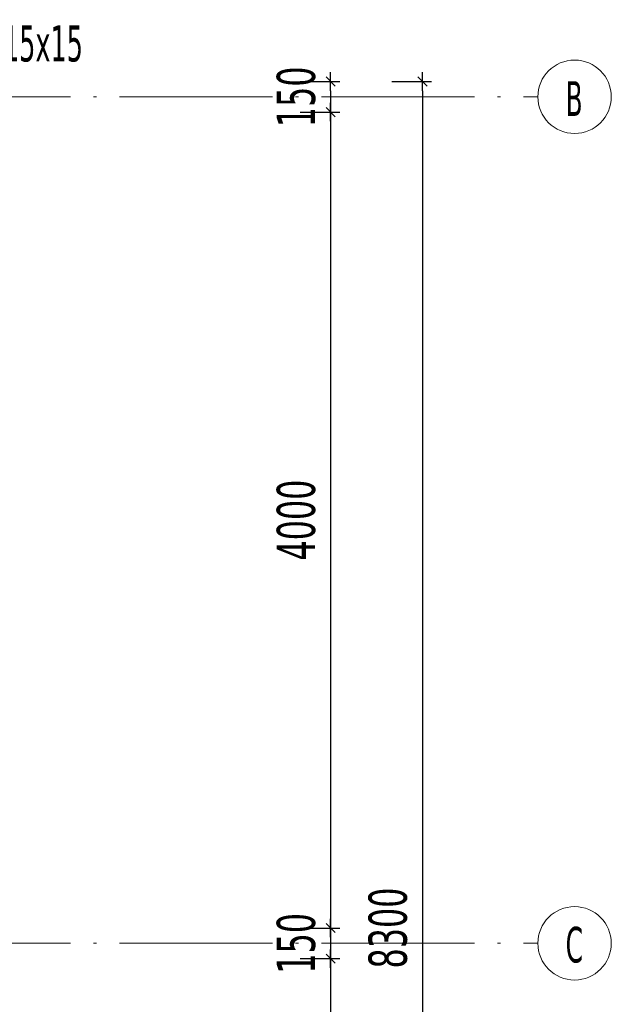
# Model space of a CAD drawing. Header units: millimetres. Extents: x 0 to 1517, y -116 to 725.
# Tile 21 of 256: x 486 to 525, y 90 to 154. Entities that reach past the tile are written whole.
import ezdxf

# ---------------------------------------------------------------- set-up
doc = ezdxf.new("R2010")
doc.units = ezdxf.units.MM
doc.linetypes.add('CADWORK_5', pattern=[13.2, 10, -1.5, 0.2, -1.5])
doc.layers.add('Ech.1_75', color=7, linetype='Continuous')
doc.styles.add('tahoma-', font='txt', dxfattribs={"height": 1})
doc.styles.add('tahoma-z-r', font='txt', dxfattribs={"width": 0.704918})
doc.dimstyles.new('ISO-25', dxfattribs={"dimtxt": 2.5, "dimasz": 2.5, "dimexe": 1.25, "dimexo": 0.625, "dimtad": 1, "dimtxsty": 'Standard', "dimcen": 2.5, "dimadec": 0, "dimazin": 0, "dimtfac": 1, "dimtmove": 0, "dimatfit": 3, "dimfxl": 1, "dimarcsym": 0})

# ---------------------------------------------------------------- blocks, each defined once
blk = doc.blocks.new('cw-dimension-symbol2')
at = {"color": 0, "linetype": 'Continuous', "lineweight": -2}
for p, q in [((-1, 0), (1, 0)), ((-0.5, -0.5), (0.5, 0.5))]:
    blk.add_line(p, q, dxfattribs=at)
blk = doc.blocks.new('*D166')
at = {"layer": 'Defpoints', "color": 0}
for p in [(504.372, 149.988), (504.372, 147.988), (506.372, 147.988)]:
    blk.add_point(p, dxfattribs=at)
at = {"layer": 'Ech.1_75', "color": 0, "linetype": 'Continuous', "lineweight": -2}
for p, q in [((504.372, 149.988), (506.972, 149.988)), ((506.372, 149.388), (506.372, 148.588)), ((504.372, 147.988), (506.972, 147.988))]:
    blk.add_line(p, q, dxfattribs=at)
at = {"layer": 'Ech.1_75', "color": 0, "lineweight": -2, "xscale": 0.6000000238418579, "yscale": 0.6000000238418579, "zscale": 0.6000000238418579}
for p, rotation in [((506.372, 149.988), 90), ((506.372, 147.988), 270)]:
    blk.add_blockref('cw-dimension-symbol2', p, dxfattribs=dict(at, rotation=rotation))
at = {"layer": 'Ech.1_75', "color": 7, "linetype": 'Continuous', "lineweight": 5, "insert": (504.122, 148.988), "char_height": 2.5, "attachment_point": 5, "rotation": 90, "style": 'tahoma-z-r'}
blk.add_mtext('150', dxfattribs=at)
blk = doc.blocks.new('*D167')
at = {"layer": 'Defpoints', "color": 0}
for p in [(504.372, 147.988), (504.372, 94.655), (506.372, 94.655)]:
    blk.add_point(p, dxfattribs=at)
at = {"layer": 'Ech.1_75', "color": 0, "linetype": 'Continuous', "lineweight": -2}
for p, q in [((504.372, 147.988), (506.972, 147.988)), ((506.372, 147.388), (506.372, 95.255)), ((504.372, 94.655), (506.972, 94.655))]:
    blk.add_line(p, q, dxfattribs=at)
at = {"layer": 'Ech.1_75', "color": 0, "lineweight": -2, "xscale": 0.6000000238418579, "yscale": 0.6000000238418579, "zscale": 0.6000000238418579}
for p, rotation in [((506.372, 147.988), 90), ((506.372, 94.655), 270)]:
    blk.add_blockref('cw-dimension-symbol2', p, dxfattribs=dict(at, rotation=rotation))
at = {"layer": 'Ech.1_75', "color": 5, "linetype": 'Continuous', "lineweight": 5, "insert": (504.122, 121.322), "char_height": 2.5, "attachment_point": 5, "rotation": 90, "style": 'tahoma-z-r'}
blk.add_mtext('4000', dxfattribs=at)
blk = doc.blocks.new('*D168')
at = {"layer": 'Defpoints', "color": 0}
for p in [(504.372, 94.655), (504.372, 92.655), (506.372, 92.655)]:
    blk.add_point(p, dxfattribs=at)
at = {"layer": 'Ech.1_75', "color": 0, "linetype": 'Continuous', "lineweight": -2}
for p, q in [((504.372, 94.655), (506.972, 94.655)), ((506.372, 94.055), (506.372, 93.255)), ((504.372, 92.655), (506.972, 92.655))]:
    blk.add_line(p, q, dxfattribs=at)
at = {"layer": 'Ech.1_75', "color": 0, "lineweight": -2, "xscale": 0.6000000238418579, "yscale": 0.6000000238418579, "zscale": 0.6000000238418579}
for p, rotation in [((506.372, 94.655), 90), ((506.372, 92.655), 270)]:
    blk.add_blockref('cw-dimension-symbol2', p, dxfattribs=dict(at, rotation=rotation))
at = {"layer": 'Ech.1_75', "color": 7, "linetype": 'Continuous', "lineweight": 5, "insert": (504.122, 93.655), "char_height": 2.5, "attachment_point": 5, "rotation": 90, "style": 'tahoma-z-r'}
blk.add_mtext('150', dxfattribs=at)
blk = doc.blocks.new('*D169')
at = {"layer": 'Defpoints', "color": 0}
for p in [(504.372, 92.655), (504.372, 79.322), (506.372, 79.322)]:
    blk.add_point(p, dxfattribs=at)
at = {"layer": 'Ech.1_75', "color": 0, "linetype": 'Continuous', "lineweight": -2}
for p, q in [((504.372, 92.655), (506.972, 92.655)), ((506.372, 92.055), (506.372, 79.922)), ((504.372, 79.322), (506.972, 79.322))]:
    blk.add_line(p, q, dxfattribs=at)
at = {"layer": 'Ech.1_75', "color": 0, "lineweight": -2, "xscale": 0.6000000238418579, "yscale": 0.6000000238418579, "zscale": 0.6000000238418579}
for p, rotation in [((506.372, 92.655), 90), ((506.372, 79.322), 270)]:
    blk.add_blockref('cw-dimension-symbol2', p, dxfattribs=dict(at, rotation=rotation))
at = {"layer": 'Ech.1_75', "color": 7, "linetype": 'Continuous', "lineweight": 5, "insert": (504.122, 85.988), "char_height": 2.5, "attachment_point": 5, "rotation": 90, "style": 'tahoma-z-r'}
blk.add_mtext('1000', dxfattribs=at)
blk = doc.blocks.new('*D173')
at = {"layer": 'Defpoints', "color": 0}
for p in [(510.372, 149.988), (510.372, 39.322), (512.372, 39.322)]:
    blk.add_point(p, dxfattribs=at)
at = {"layer": 'Ech.1_75', "color": 0, "linetype": 'Continuous', "lineweight": -2}
for p, q in [((510.372, 149.988), (512.972, 149.988)), ((512.372, 149.388), (512.372, 39.922)), ((510.372, 39.322), (512.972, 39.322))]:
    blk.add_line(p, q, dxfattribs=at)
at = {"layer": 'Ech.1_75', "color": 0, "lineweight": -2, "xscale": 0.6000000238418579, "yscale": 0.6000000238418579, "zscale": 0.6000000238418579}
for p, rotation in [((512.372, 149.988), 90), ((512.372, 39.322), 270)]:
    blk.add_blockref('cw-dimension-symbol2', p, dxfattribs=dict(at, rotation=rotation))
at = {"layer": 'Ech.1_75', "color": 7, "linetype": 'Continuous', "lineweight": 5, "insert": (510.122, 94.655), "char_height": 2.5, "attachment_point": 5, "rotation": 90, "style": 'tahoma-z-r'}
blk.add_mtext('8300', dxfattribs=at)

msp = doc.modelspace()

# ---------------------------------------------------------------- texts
at = {"layer": 'Ech.1_75', "color": 7, "linetype": 'Continuous', "insert": (482.242, 153.653), "char_height": 2.5, "attachment_point": 1, "style": 'tahoma-', "bg_fill": 3, "box_fill_scale": 1.15, "bg_fill_color": 256, "bg_fill_true_color": 13158600, "bg_fill_transparency": 33554687}
msp.add_mtext('\\A1;\\fTahoma|b0|i0;\\W0.600000;\\H2.354800;Ra 15x15', dxfattribs=at)

# ---------------------------------------------------------------- dimensions: what is measured, and where the dimension line sits
at = {"layer": 'Ech.1_75', "color": 7, "linetype": 'Continuous', "lineweight": 5}
for base, p1, p2, text, override, picture, middle in [((506.372, 147.988), (504.372, 149.988), (504.372, 147.988), '150', {"dimtxt": 2.5, "dimasz": 0.6, "dimexe": 0.6, "dimexo": 0, "dimgap": 0, "dimdec": 2, "dimlfac": 1, "dimtxsty": 'tahoma-z-r', "dimblk": 'cw-dimension-symbol2', "dimclrt": 7, "dimtmove": 2}, '*D166', (504.122, 148.988)), ((512.372, 39.322), (510.372, 149.988), (510.372, 39.322), '8300', {"dimtxt": 2.5, "dimasz": 0.6, "dimexe": 0.6, "dimexo": 0, "dimgap": 0, "dimdec": 2, "dimlfac": 1, "dimtxsty": 'tahoma-z-r', "dimblk": 'cw-dimension-symbol2', "dimclrt": 7, "dimtmove": 2}, '*D173', (510.122, 94.655)), ((506.372, 94.655), (504.372, 147.988), (504.372, 94.655), '4000', {"dimtxt": 2.5, "dimasz": 0.6, "dimexe": 0.6, "dimexo": 0, "dimgap": 0, "dimdec": 2, "dimlfac": 1, "dimtxsty": 'tahoma-z-r', "dimblk": 'cw-dimension-symbol2', "dimclrt": 5, "dimtmove": 2}, '*D167', (504.122, 121.322)), ((506.372, 92.655), (504.372, 94.655), (504.372, 92.655), '150', {"dimtxt": 2.5, "dimasz": 0.6, "dimexe": 0.6, "dimexo": 0, "dimgap": 0, "dimdec": 0, "dimlfac": 1, "dimtxsty": 'tahoma-z-r', "dimblk": 'cw-dimension-symbol2', "dimclrt": 7, "dimtmove": 2}, '*D168', (504.122, 93.655)), ((506.372, 79.322), (504.372, 92.655), (504.372, 79.322), '1000', {"dimtxt": 2.5, "dimasz": 0.6, "dimexe": 0.6, "dimexo": 0, "dimgap": 0, "dimdec": 2, "dimlfac": 1, "dimtxsty": 'tahoma-z-r', "dimblk": 'cw-dimension-symbol2', "dimclrt": 7, "dimtmove": 2}, '*D169', (504.122, 85.988))]:
    dim = msp.add_linear_dim(base=base, p1=p1, p2=p2, angle=270, text=text, dimstyle='ISO-25', override=override, dxfattribs=at)
    dim.commit()
    dim.dimension.update_dxf_attribs({"geometry": picture, "text_midpoint": middle, "dimtype": 161, "text_rotation": 90})

# ---------------------------------------------------------------- wipeouts: each hides what was drawn before it
at = {"linetype": 'Continuous'}
for points in [[(522.317, 146.588), (522.332, 146.588), (522.347, 146.589), (522.362, 146.589), (522.377, 146.589), (522.392, 146.59), (522.408, 146.59), (522.423, 146.591), (522.438, 146.591), (522.453, 146.592), (522.468, 146.593), (522.483, 146.594), (522.498, 146.595), (522.513, 146.596), (522.528, 146.598), (522.543, 146.599), (522.558, 146.601), (522.573, 146.602), (522.588, 146.604), (522.603, 146.606), (522.618, 146.607), (522.633, 146.609), (522.648, 146.611), (522.663, 146.613), (522.678, 146.616), (522.693, 146.618), (522.707, 146.62), (522.722, 146.623), (522.737, 146.625), (522.752, 146.628), (522.767, 146.631), (522.782, 146.634), (522.796, 146.637), (522.811, 146.64), (522.826, 146.643), (522.841, 146.646), (522.855, 146.65), (522.87, 146.653), (522.885, 146.657), (522.899, 146.66), (522.914, 146.664), (522.929, 146.668), (522.943, 146.672), (522.958, 146.676), (522.972, 146.68), (522.987, 146.684), (523.001, 146.688), (523.016, 146.692), (523.03, 146.697), (523.044, 146.701), (523.059, 146.706), (523.073, 146.711), (523.087, 146.715), (523.102, 146.72), (523.116, 146.725), (523.13, 146.73), (523.144, 146.735), (523.158, 146.741), (523.173, 146.746), (523.187, 146.751), (523.201, 146.757), (523.215, 146.763), (523.229, 146.768), (523.243, 146.774), (523.256, 146.78), (523.27, 146.786), (523.284, 146.792), (523.298, 146.798), (523.312, 146.804), (523.325, 146.81), (523.339, 146.817), (523.353, 146.823), (523.366, 146.83), (523.38, 146.837), (523.393, 146.843), (523.407, 146.85), (523.42, 146.857), (523.433, 146.864), (523.447, 146.871), (523.46, 146.878), (523.473, 146.885), (523.487, 146.893), (523.5, 146.9), (523.513, 146.907), (523.526, 146.915), (523.539, 146.923), (523.552, 146.93), (523.565, 146.938), (523.578, 146.946), (523.59, 146.954), (523.603, 146.962), (523.616, 146.97), (523.628, 146.978), (523.641, 146.987), (523.654, 146.995), (523.666, 147.003), (523.679, 147.012), (523.691, 147.021), (523.703, 147.029), (523.716, 147.038), (523.728, 147.047), (523.74, 147.056), (523.752, 147.065), (523.764, 147.074), (523.776, 147.083), (523.788, 147.092), (523.8, 147.101), (523.812, 147.111), (523.824, 147.12), (523.835, 147.13), (523.847, 147.139), (523.859, 147.149), (523.87, 147.159), (523.882, 147.168), (523.893, 147.178), (523.904, 147.188), (523.916, 147.198), (523.927, 147.208), (523.938, 147.218), (523.949, 147.229), (523.96, 147.239), (523.971, 147.249), (523.982, 147.26), (523.993, 147.27), (524.003, 147.281), (524.014, 147.291), (524.025, 147.302), (524.035, 147.313), (524.046, 147.324), (524.056, 147.335), (524.067, 147.346), (524.077, 147.357), (524.087, 147.368), (524.097, 147.379), (524.107, 147.39), (524.117, 147.401), (524.127, 147.413), (524.137, 147.424), (524.147, 147.436), (524.157, 147.447), (524.166, 147.459), (524.176, 147.47), (524.185, 147.482), (524.195, 147.494), (524.204, 147.506), (524.213, 147.517), (524.223, 147.529), (524.232, 147.541), (524.241, 147.553), (524.25, 147.566), (524.259, 147.578), (524.268, 147.59), (524.276, 147.602), (524.285, 147.615), (524.294, 147.627), (524.302, 147.639), (524.311, 147.652), (524.319, 147.664), (524.327, 147.677), (524.335, 147.69), (524.344, 147.702), (524.352, 147.715), (524.36, 147.728), (524.367, 147.741), (524.375, 147.754), (524.383, 147.767), (524.391, 147.78), (524.398, 147.793), (524.406, 147.806), (524.413, 147.819), (524.42, 147.832), (524.427, 147.845), (524.435, 147.859), (524.442, 147.872), (524.449, 147.885), (524.456, 147.899), (524.462, 147.912), (524.469, 147.926), (524.476, 147.939), (524.482, 147.953), (524.489, 147.967), (524.495, 147.98), (524.501, 147.994), (524.508, 148.008), (524.514, 148.021), (524.52, 148.035), (524.526, 148.049), (524.532, 148.063), (524.537, 148.077), (524.543, 148.091), (524.549, 148.105), (524.554, 148.119), (524.56, 148.133), (524.565, 148.147), (524.57, 148.161), (524.575, 148.175), (524.58, 148.19), (524.585, 148.204), (524.59, 148.218), (524.595, 148.232), (524.6, 148.247), (524.604, 148.261), (524.609, 148.276), (524.613, 148.29), (524.618, 148.304), (524.622, 148.319), (524.626, 148.333), (524.63, 148.348), (524.634, 148.362), (524.638, 148.377), (524.642, 148.392), (524.645, 148.406), (524.649, 148.421), (524.653, 148.436), (524.656, 148.45), (524.659, 148.465), (524.663, 148.48), (524.666, 148.494), (524.669, 148.509), (524.672, 148.524), (524.675, 148.539), (524.677, 148.554), (524.68, 148.568), (524.683, 148.583), (524.685, 148.598), (524.688, 148.613), (524.69, 148.628), (524.692, 148.643), (524.694, 148.658), (524.696, 148.673), (524.698, 148.688), (524.7, 148.703), (524.702, 148.718), (524.703, 148.733), (524.705, 148.748), (524.706, 148.763), (524.708, 148.778), (524.709, 148.793), (524.71, 148.808), (524.711, 148.823), (524.712, 148.838), (524.713, 148.853), (524.714, 148.868), (524.715, 148.883), (524.715, 148.898), (524.716, 148.913), (524.716, 148.928), (524.717, 148.943), (524.717, 148.958), (524.717, 148.973), (524.717, 148.988), (524.717, 149.004), (524.717, 149.019), (524.717, 149.034), (524.716, 149.049), (524.716, 149.064), (524.715, 149.079), (524.715, 149.094), (524.714, 149.109), (524.713, 149.124), (524.712, 149.139), (524.711, 149.154), (524.71, 149.169), (524.709, 149.184), (524.708, 149.199), (524.706, 149.214), (524.705, 149.229), (524.703, 149.244), (524.702, 149.259), (524.7, 149.274), (524.698, 149.289), (524.696, 149.304), (524.694, 149.319), (524.692, 149.334), (524.69, 149.349), (524.688, 149.364), (524.685, 149.379), (524.683, 149.394), (524.68, 149.408), (524.677, 149.423), (524.675, 149.438), (524.672, 149.453), (524.669, 149.468), (524.666, 149.483), (524.663, 149.497), (524.659, 149.512), (524.656, 149.527), (524.653, 149.541), (524.649, 149.556), (524.645, 149.571), (524.642, 149.585), (524.638, 149.6), (524.634, 149.614), (524.63, 149.629), (524.626, 149.644), (524.622, 149.658), (524.618, 149.672), (524.613, 149.687), (524.609, 149.701), (524.604, 149.716), (524.6, 149.73), (524.595, 149.744), (524.59, 149.759), (524.585, 149.773), (524.58, 149.787), (524.575, 149.801), (524.57, 149.816), (524.565, 149.83), (524.56, 149.844), (524.554, 149.858), (524.549, 149.872), (524.543, 149.886), (524.537, 149.9), (524.532, 149.914), (524.526, 149.928), (524.52, 149.942), (524.514, 149.955), (524.508, 149.969), (524.501, 149.983), (524.495, 149.997), (524.489, 150.01), (524.482, 150.024), (524.476, 150.038), (524.469, 150.051), (524.462, 150.065), (524.456, 150.078), (524.449, 150.091), (524.442, 150.105), (524.435, 150.118), (524.427, 150.131), (524.42, 150.145), (524.413, 150.158), (524.406, 150.171), (524.398, 150.184), (524.391, 150.197), (524.383, 150.21), (524.375, 150.223), (524.367, 150.236), (524.36, 150.249), (524.352, 150.262), (524.344, 150.274), (524.335, 150.287), (524.327, 150.3), (524.319, 150.312), (524.311, 150.325), (524.302, 150.337), (524.294, 150.35), (524.285, 150.362), (524.276, 150.375), (524.268, 150.387), (524.259, 150.399), (524.25, 150.411), (524.241, 150.423), (524.232, 150.435), (524.223, 150.447), (524.213, 150.459), (524.204, 150.471), (524.195, 150.483), (524.185, 150.495), (524.176, 150.507), (524.166, 150.518), (524.157, 150.53), (524.147, 150.541), (524.137, 150.553), (524.127, 150.564), (524.117, 150.576), (524.107, 150.587), (524.097, 150.598), (524.087, 150.609), (524.077, 150.62), (524.067, 150.631), (524.056, 150.642), (524.046, 150.653), (524.035, 150.664), (524.025, 150.675), (524.014, 150.685), (524.003, 150.696), (523.993, 150.707), (523.982, 150.717), (523.971, 150.728), (523.96, 150.738), (523.949, 150.748), (523.938, 150.758), (523.927, 150.769), (523.916, 150.779), (523.904, 150.789), (523.893, 150.799), (523.882, 150.809), (523.87, 150.818), (523.859, 150.828), (523.847, 150.838), (523.835, 150.847), (523.824, 150.857), (523.812, 150.866), (523.8, 150.876), (523.788, 150.885), (523.776, 150.894), (523.764, 150.903), (523.752, 150.912), (523.74, 150.921), (523.728, 150.93), (523.716, 150.939), (523.703, 150.948), (523.691, 150.956), (523.679, 150.965), (523.666, 150.973), (523.654, 150.982), (523.641, 150.99), (523.628, 150.999), (523.616, 151.007), (523.603, 151.015), (523.59, 151.023), (523.578, 151.031), (523.565, 151.039), (523.552, 151.047), (523.539, 151.054), (523.526, 151.062), (523.513, 151.069), (523.5, 151.077), (523.487, 151.084), (523.473, 151.092), (523.46, 151.099), (523.447, 151.106), (523.433, 151.113), (523.42, 151.12), (523.407, 151.127), (523.393, 151.134), (523.38, 151.14), (523.366, 151.147), (523.353, 151.154), (523.339, 151.16), (523.325, 151.166), (523.312, 151.173), (523.298, 151.179), (523.284, 151.185), (523.27, 151.191), (523.256, 151.197), (523.243, 151.203), (523.229, 151.209), (523.215, 151.214), (523.201, 151.22), (523.187, 151.225), (523.173, 151.231), (523.158, 151.236), (523.144, 151.241), (523.13, 151.247), (523.116, 151.252), (523.102, 151.257), (523.087, 151.261), (523.073, 151.266), (523.059, 151.271), (523.044, 151.276), (523.03, 151.28), (523.016, 151.285), (523.001, 151.289), (522.987, 151.293), (522.972, 151.297), (522.958, 151.301), (522.943, 151.305), (522.929, 151.309), (522.914, 151.313), (522.899, 151.317), (522.885, 151.32), (522.87, 151.324), (522.855, 151.327), (522.841, 151.331), (522.826, 151.334), (522.811, 151.337), (522.796, 151.34), (522.782, 151.343), (522.767, 151.346), (522.752, 151.349), (522.737, 151.351), (522.722, 151.354), (522.707, 151.356), (522.693, 151.359), (522.678, 151.361), (522.663, 151.363), (522.648, 151.366), (522.633, 151.368), (522.618, 151.37), (522.603, 151.371), (522.588, 151.373), (522.573, 151.375), (522.558, 151.376), (522.543, 151.378), (522.528, 151.379), (522.513, 151.38), (522.498, 151.382), (522.483, 151.383), (522.468, 151.384), (522.453, 151.385), (522.438, 151.385), (522.423, 151.386), (522.408, 151.387), (522.392, 151.387), (522.377, 151.388), (522.362, 151.388), (522.347, 151.388), (522.332, 151.388), (522.317, 151.388), (522.302, 151.388), (522.287, 151.388), (522.272, 151.388), (522.257, 151.388), (522.242, 151.387), (522.227, 151.387), (522.212, 151.386), (522.197, 151.385), (522.181, 151.385), (522.166, 151.384), (522.151, 151.383), (522.136, 151.382), (522.121, 151.38), (522.106, 151.379), (522.091, 151.378), (522.076, 151.376), (522.061, 151.375), (522.046, 151.373), (522.031, 151.371), (522.016, 151.37), (522.001, 151.368), (521.986, 151.366), (521.971, 151.363), (521.957, 151.361), (521.942, 151.359), (521.927, 151.356), (521.912, 151.354), (521.897, 151.351), (521.882, 151.349), (521.867, 151.346), (521.853, 151.343), (521.838, 151.34), (521.823, 151.337), (521.808, 151.334), (521.794, 151.331), (521.779, 151.327), (521.764, 151.324), (521.75, 151.32), (521.735, 151.317), (521.72, 151.313), (521.706, 151.309), (521.691, 151.305), (521.677, 151.301), (521.662, 151.297), (521.648, 151.293), (521.633, 151.289), (521.619, 151.285), (521.604, 151.28), (521.59, 151.276), (521.575, 151.271), (521.561, 151.266), (521.547, 151.261), (521.533, 151.257), (521.518, 151.252), (521.504, 151.247), (521.49, 151.241), (521.476, 151.236), (521.462, 151.231), (521.448, 151.225), (521.434, 151.22), (521.42, 151.214), (521.406, 151.209), (521.392, 151.203), (521.378, 151.197), (521.364, 151.191), (521.35, 151.185), (521.336, 151.179), (521.323, 151.173), (521.309, 151.166), (521.295, 151.16), (521.282, 151.154), (521.268, 151.147), (521.254, 151.14), (521.241, 151.134), (521.228, 151.127), (521.214, 151.12), (521.201, 151.113), (521.187, 151.106), (521.174, 151.099), (521.161, 151.092), (521.148, 151.084), (521.135, 151.077), (521.121, 151.069), (521.108, 151.062), (521.095, 151.054), (521.082, 151.047), (521.07, 151.039), (521.057, 151.031), (521.044, 151.023), (521.031, 151.015), (521.018, 151.007), (521.006, 150.999), (520.993, 150.99), (520.981, 150.982), (520.968, 150.973), (520.956, 150.965), (520.943, 150.956), (520.931, 150.948), (520.919, 150.939), (520.906, 150.93), (520.894, 150.921), (520.882, 150.912), (520.87, 150.903), (520.858, 150.894), (520.846, 150.885), (520.834, 150.876), (520.822, 150.866), (520.811, 150.857), (520.799, 150.847), (520.787, 150.838), (520.776, 150.828), (520.764, 150.818), (520.753, 150.809), (520.741, 150.799), (520.73, 150.789), (520.719, 150.779), (520.707, 150.769), (520.696, 150.758), (520.685, 150.748), (520.674, 150.738), (520.663, 150.728), (520.652, 150.717), (520.642, 150.707), (520.631, 150.696), (520.62, 150.685), (520.609, 150.675), (520.599, 150.664), (520.588, 150.653), (520.578, 150.642), (520.568, 150.631), (520.557, 150.62), (520.547, 150.609), (520.537, 150.598), (520.527, 150.587), (520.517, 150.576), (520.507, 150.564), (520.497, 150.553), (520.487, 150.541), (520.478, 150.53), (520.468, 150.518), (520.458, 150.507), (520.449, 150.495), (520.439, 150.483), (520.43, 150.471), (520.421, 150.459), (520.412, 150.447), (520.402, 150.435), (520.393, 150.423), (520.384, 150.411), (520.375, 150.399), (520.367, 150.387), (520.358, 150.375), (520.349, 150.362), (520.341, 150.35), (520.332, 150.337), (520.324, 150.325), (520.315, 150.312), (520.307, 150.3), (520.299, 150.287), (520.291, 150.274), (520.283, 150.262), (520.275, 150.249), (520.267, 150.236), (520.259, 150.223), (520.251, 150.21), (520.244, 150.197), (520.236, 150.184), (520.229, 150.171), (520.221, 150.158), (520.214, 150.145), (520.207, 150.131), (520.2, 150.118), (520.193, 150.105), (520.186, 150.091), (520.179, 150.078), (520.172, 150.065), (520.165, 150.051), (520.159, 150.038), (520.152, 150.024), (520.146, 150.01), (520.139, 149.997), (520.133, 149.983), (520.127, 149.969), (520.121, 149.955), (520.115, 149.942), (520.109, 149.928), (520.103, 149.914), (520.097, 149.9), (520.091, 149.886), (520.086, 149.872), (520.08, 149.858), (520.075, 149.844), (520.069, 149.83), (520.064, 149.816), (520.059, 149.801), (520.054, 149.787), (520.049, 149.773), (520.044, 149.759), (520.039, 149.744), (520.035, 149.73), (520.03, 149.716), (520.025, 149.701), (520.021, 149.687), (520.017, 149.672), (520.012, 149.658), (520.008, 149.644), (520.004, 149.629), (520, 149.614), (519.996, 149.6), (519.993, 149.585), (519.989, 149.571), (519.985, 149.556), (519.982, 149.541), (519.978, 149.527), (519.975, 149.512), (519.972, 149.497), (519.969, 149.483), (519.965, 149.468), (519.962, 149.453), (519.96, 149.438), (519.957, 149.423), (519.954, 149.408), (519.952, 149.394), (519.949, 149.379), (519.947, 149.364), (519.944, 149.349), (519.942, 149.334), (519.94, 149.319), (519.938, 149.304), (519.936, 149.289), (519.934, 149.274), (519.932, 149.259), (519.931, 149.244), (519.929, 149.229), (519.928, 149.214), (519.926, 149.199), (519.925, 149.184), (519.924, 149.169), (519.923, 149.154), (519.922, 149.139), (519.921, 149.124), (519.92, 149.109), (519.919, 149.094), (519.919, 149.079), (519.918, 149.064), (519.918, 149.049), (519.918, 149.034), (519.917, 149.019), (519.917, 149.004), (519.917, 148.988), (519.917, 148.973), (519.917, 148.958), (519.918, 148.943), (519.918, 148.928), (519.918, 148.913), (519.919, 148.898), (519.919, 148.883), (519.92, 148.868), (519.921, 148.853), (519.922, 148.838), (519.923, 148.823), (519.924, 148.808), (519.925, 148.793), (519.926, 148.778), (519.928, 148.763), (519.929, 148.748), (519.931, 148.733), (519.932, 148.718), (519.934, 148.703), (519.936, 148.688), (519.938, 148.673), (519.94, 148.658), (519.942, 148.643), (519.944, 148.628), (519.947, 148.613), (519.949, 148.598), (519.952, 148.583), (519.954, 148.568), (519.957, 148.554), (519.96, 148.539), (519.962, 148.524), (519.965, 148.509), (519.969, 148.494), (519.972, 148.48), (519.975, 148.465), (519.978, 148.45), (519.982, 148.436), (519.985, 148.421), (519.989, 148.406), (519.993, 148.392), (519.996, 148.377), (520, 148.362), (520.004, 148.348), (520.008, 148.333), (520.012, 148.319), (520.017, 148.304), (520.021, 148.29), (520.025, 148.276), (520.03, 148.261), (520.035, 148.247), (520.039, 148.232), (520.044, 148.218), (520.049, 148.204), (520.054, 148.19), (520.059, 148.175), (520.064, 148.161), (520.069, 148.147), (520.075, 148.133), (520.08, 148.119), (520.086, 148.105), (520.091, 148.091), (520.097, 148.077), (520.103, 148.063), (520.109, 148.049), (520.115, 148.035), (520.121, 148.021), (520.127, 148.008), (520.133, 147.994), (520.139, 147.98), (520.146, 147.967), (520.152, 147.953), (520.159, 147.939), (520.165, 147.926), (520.172, 147.912), (520.179, 147.899), (520.186, 147.885), (520.193, 147.872), (520.2, 147.859), (520.207, 147.845), (520.214, 147.832), (520.221, 147.819), (520.229, 147.806), (520.236, 147.793), (520.244, 147.78), (520.251, 147.767), (520.259, 147.754), (520.267, 147.741), (520.275, 147.728), (520.283, 147.715), (520.291, 147.702), (520.299, 147.69), (520.307, 147.677), (520.315, 147.664), (520.324, 147.652), (520.332, 147.639), (520.341, 147.627), (520.349, 147.615), (520.358, 147.602), (520.367, 147.59), (520.375, 147.578), (520.384, 147.566), (520.393, 147.553), (520.402, 147.541), (520.412, 147.529), (520.421, 147.517), (520.43, 147.506), (520.439, 147.494), (520.449, 147.482), (520.458, 147.47), (520.468, 147.459), (520.478, 147.447), (520.487, 147.436), (520.497, 147.424), (520.507, 147.413), (520.517, 147.401), (520.527, 147.39), (520.537, 147.379), (520.547, 147.368), (520.557, 147.357), (520.568, 147.346), (520.578, 147.335), (520.588, 147.324), (520.599, 147.313), (520.609, 147.302), (520.62, 147.291), (520.631, 147.281), (520.642, 147.27), (520.652, 147.26), (520.663, 147.249), (520.674, 147.239), (520.685, 147.229), (520.696, 147.218), (520.707, 147.208), (520.719, 147.198), (520.73, 147.188), (520.741, 147.178), (520.753, 147.168), (520.764, 147.159), (520.776, 147.149), (520.787, 147.139), (520.799, 147.13), (520.811, 147.12), (520.822, 147.111), (520.834, 147.101), (520.846, 147.092), (520.858, 147.083), (520.87, 147.074), (520.882, 147.065), (520.894, 147.056), (520.906, 147.047), (520.919, 147.038), (520.931, 147.029), (520.943, 147.021), (520.956, 147.012), (520.968, 147.003), (520.981, 146.995), (520.993, 146.987), (521.006, 146.978), (521.018, 146.97), (521.031, 146.962), (521.044, 146.954), (521.057, 146.946), (521.07, 146.938), (521.082, 146.93), (521.095, 146.923), (521.108, 146.915), (521.121, 146.907), (521.135, 146.9), (521.148, 146.893), (521.161, 146.885), (521.174, 146.878), (521.187, 146.871), (521.201, 146.864), (521.214, 146.857), (521.228, 146.85), (521.241, 146.843), (521.254, 146.837), (521.268, 146.83), (521.282, 146.823), (521.295, 146.817), (521.309, 146.81), (521.323, 146.804), (521.336, 146.798), (521.35, 146.792), (521.364, 146.786), (521.378, 146.78), (521.392, 146.774), (521.406, 146.768), (521.42, 146.763), (521.434, 146.757), (521.448, 146.751), (521.462, 146.746), (521.476, 146.741), (521.49, 146.735), (521.504, 146.73), (521.518, 146.725), (521.533, 146.72), (521.547, 146.715), (521.561, 146.711), (521.575, 146.706), (521.59, 146.701), (521.604, 146.697), (521.619, 146.692), (521.633, 146.688), (521.648, 146.684), (521.662, 146.68), (521.677, 146.676), (521.691, 146.672), (521.706, 146.668), (521.72, 146.664), (521.735, 146.66), (521.75, 146.657), (521.764, 146.653), (521.779, 146.65), (521.794, 146.646), (521.808, 146.643), (521.823, 146.64), (521.838, 146.637), (521.853, 146.634), (521.867, 146.631), (521.882, 146.628), (521.897, 146.625), (521.912, 146.623), (521.927, 146.62), (521.942, 146.618), (521.957, 146.616), (521.971, 146.613), (521.986, 146.611), (522.001, 146.609), (522.016, 146.607), (522.031, 146.606), (522.046, 146.604), (522.061, 146.602), (522.076, 146.601), (522.091, 146.599), (522.106, 146.598), (522.121, 146.596), (522.136, 146.595), (522.151, 146.594), (522.166, 146.593), (522.181, 146.592), (522.197, 146.591), (522.212, 146.591), (522.227, 146.59), (522.242, 146.59), (522.257, 146.589), (522.272, 146.589), (522.287, 146.589), (522.302, 146.588)], [(522.317, 91.255), (522.332, 91.255), (522.347, 91.255), (522.362, 91.256), (522.377, 91.256), (522.392, 91.256), (522.408, 91.257), (522.423, 91.257), (522.438, 91.258), (522.453, 91.259), (522.468, 91.26), (522.483, 91.261), (522.498, 91.262), (522.513, 91.263), (522.528, 91.264), (522.543, 91.266), (522.558, 91.267), (522.573, 91.269), (522.588, 91.27), (522.603, 91.272), (522.618, 91.274), (522.633, 91.276), (522.648, 91.278), (522.663, 91.28), (522.678, 91.282), (522.693, 91.285), (522.707, 91.287), (522.722, 91.29), (522.737, 91.292), (522.752, 91.295), (522.767, 91.298), (522.782, 91.3), (522.796, 91.303), (522.811, 91.307), (522.826, 91.31), (522.841, 91.313), (522.855, 91.316), (522.87, 91.32), (522.885, 91.323), (522.899, 91.327), (522.914, 91.331), (522.929, 91.334), (522.943, 91.338), (522.958, 91.342), (522.972, 91.346), (522.987, 91.35), (523.001, 91.355), (523.016, 91.359), (523.03, 91.363), (523.044, 91.368), (523.059, 91.373), (523.073, 91.377), (523.087, 91.382), (523.102, 91.387), (523.116, 91.392), (523.13, 91.397), (523.144, 91.402), (523.158, 91.407), (523.173, 91.413), (523.187, 91.418), (523.201, 91.424), (523.215, 91.429), (523.229, 91.435), (523.243, 91.441), (523.256, 91.447), (523.27, 91.452), (523.284, 91.459), (523.298, 91.465), (523.312, 91.471), (523.325, 91.477), (523.339, 91.484), (523.353, 91.49), (523.366, 91.497), (523.38, 91.503), (523.393, 91.51), (523.407, 91.517), (523.42, 91.524), (523.433, 91.531), (523.447, 91.538), (523.46, 91.545), (523.473, 91.552), (523.487, 91.559), (523.5, 91.567), (523.513, 91.574), (523.526, 91.582), (523.539, 91.589), (523.552, 91.597), (523.565, 91.605), (523.578, 91.613), (523.59, 91.621), (523.603, 91.629), (523.616, 91.637), (523.628, 91.645), (523.641, 91.653), (523.654, 91.662), (523.666, 91.67), (523.679, 91.679), (523.691, 91.687), (523.703, 91.696), (523.716, 91.705), (523.728, 91.713), (523.74, 91.722), (523.752, 91.731), (523.764, 91.74), (523.776, 91.75), (523.788, 91.759), (523.8, 91.768), (523.812, 91.777), (523.824, 91.787), (523.835, 91.796), (523.847, 91.806), (523.859, 91.816), (523.87, 91.825), (523.882, 91.835), (523.893, 91.845), (523.904, 91.855), (523.916, 91.865), (523.927, 91.875), (523.938, 91.885), (523.949, 91.895), (523.96, 91.906), (523.971, 91.916), (523.982, 91.926), (523.993, 91.937), (524.003, 91.947), (524.014, 91.958), (524.025, 91.969), (524.035, 91.98), (524.046, 91.99), (524.056, 92.001), (524.067, 92.012), (524.077, 92.023), (524.087, 92.034), (524.097, 92.045), (524.107, 92.057), (524.117, 92.068), (524.127, 92.079), (524.137, 92.091), (524.147, 92.102), (524.157, 92.114), (524.166, 92.125), (524.176, 92.137), (524.185, 92.149), (524.195, 92.16), (524.204, 92.172), (524.213, 92.184), (524.223, 92.196), (524.232, 92.208), (524.241, 92.22), (524.25, 92.232), (524.259, 92.244), (524.268, 92.257), (524.276, 92.269), (524.285, 92.281), (524.294, 92.294), (524.302, 92.306), (524.311, 92.319), (524.319, 92.331), (524.327, 92.344), (524.335, 92.356), (524.344, 92.369), (524.352, 92.382), (524.36, 92.395), (524.367, 92.408), (524.375, 92.42), (524.383, 92.433), (524.391, 92.446), (524.398, 92.459), (524.406, 92.473), (524.413, 92.486), (524.42, 92.499), (524.427, 92.512), (524.435, 92.525), (524.442, 92.539), (524.449, 92.552), (524.456, 92.566), (524.462, 92.579), (524.469, 92.592), (524.476, 92.606), (524.482, 92.62), (524.489, 92.633), (524.495, 92.647), (524.501, 92.661), (524.508, 92.674), (524.514, 92.688), (524.52, 92.702), (524.526, 92.716), (524.532, 92.73), (524.537, 92.744), (524.543, 92.758), (524.549, 92.772), (524.554, 92.786), (524.56, 92.8), (524.565, 92.814), (524.57, 92.828), (524.575, 92.842), (524.58, 92.856), (524.585, 92.871), (524.59, 92.885), (524.595, 92.899), (524.6, 92.913), (524.604, 92.928), (524.609, 92.942), (524.613, 92.957), (524.618, 92.971), (524.622, 92.986), (524.626, 93), (524.63, 93.015), (524.634, 93.029), (524.638, 93.044), (524.642, 93.058), (524.645, 93.073), (524.649, 93.088), (524.653, 93.102), (524.656, 93.117), (524.659, 93.132), (524.663, 93.146), (524.666, 93.161), (524.669, 93.176), (524.672, 93.191), (524.675, 93.205), (524.677, 93.22), (524.68, 93.235), (524.683, 93.25), (524.685, 93.265), (524.688, 93.28), (524.69, 93.295), (524.692, 93.309), (524.694, 93.324), (524.696, 93.339), (524.698, 93.354), (524.7, 93.369), (524.702, 93.384), (524.703, 93.399), (524.705, 93.414), (524.706, 93.429), (524.708, 93.444), (524.709, 93.459), (524.71, 93.474), (524.711, 93.489), (524.712, 93.504), (524.713, 93.519), (524.714, 93.535), (524.715, 93.55), (524.715, 93.565), (524.716, 93.58), (524.716, 93.595), (524.717, 93.61), (524.717, 93.625), (524.717, 93.64), (524.717, 93.655), (524.717, 93.67), (524.717, 93.685), (524.717, 93.7), (524.716, 93.715), (524.716, 93.73), (524.715, 93.746), (524.715, 93.761), (524.714, 93.776), (524.713, 93.791), (524.712, 93.806), (524.711, 93.821), (524.71, 93.836), (524.709, 93.851), (524.708, 93.866), (524.706, 93.881), (524.705, 93.896), (524.703, 93.911), (524.702, 93.926), (524.7, 93.941), (524.698, 93.956), (524.696, 93.971), (524.694, 93.986), (524.692, 94.001), (524.69, 94.016), (524.688, 94.031), (524.685, 94.045), (524.683, 94.06), (524.68, 94.075), (524.677, 94.09), (524.675, 94.105), (524.672, 94.12), (524.669, 94.134), (524.666, 94.149), (524.663, 94.164), (524.659, 94.179), (524.656, 94.193), (524.653, 94.208), (524.649, 94.223), (524.645, 94.237), (524.642, 94.252), (524.638, 94.267), (524.634, 94.281), (524.63, 94.296), (524.626, 94.31), (524.622, 94.325), (524.618, 94.339), (524.613, 94.354), (524.609, 94.368), (524.604, 94.382), (524.6, 94.397), (524.595, 94.411), (524.59, 94.425), (524.585, 94.44), (524.58, 94.454), (524.575, 94.468), (524.57, 94.482), (524.565, 94.496), (524.56, 94.51), (524.554, 94.525), (524.549, 94.539), (524.543, 94.553), (524.537, 94.567), (524.532, 94.581), (524.526, 94.594), (524.52, 94.608), (524.514, 94.622), (524.508, 94.636), (524.501, 94.65), (524.495, 94.663), (524.489, 94.677), (524.482, 94.691), (524.476, 94.704), (524.469, 94.718), (524.462, 94.731), (524.456, 94.745), (524.449, 94.758), (524.442, 94.771), (524.435, 94.785), (524.427, 94.798), (524.42, 94.811), (524.413, 94.825), (524.406, 94.838), (524.398, 94.851), (524.391, 94.864), (524.383, 94.877), (524.375, 94.89), (524.367, 94.903), (524.36, 94.916), (524.352, 94.928), (524.344, 94.941), (524.335, 94.954), (524.327, 94.966), (524.319, 94.979), (524.311, 94.992), (524.302, 95.004), (524.294, 95.017), (524.285, 95.029), (524.276, 95.041), (524.268, 95.054), (524.259, 95.066), (524.25, 95.078), (524.241, 95.09), (524.232, 95.102), (524.223, 95.114), (524.213, 95.126), (524.204, 95.138), (524.195, 95.15), (524.185, 95.162), (524.176, 95.173), (524.166, 95.185), (524.157, 95.197), (524.147, 95.208), (524.137, 95.22), (524.127, 95.231), (524.117, 95.242), (524.107, 95.254), (524.097, 95.265), (524.087, 95.276), (524.077, 95.287), (524.067, 95.298), (524.056, 95.309), (524.046, 95.32), (524.035, 95.331), (524.025, 95.341), (524.014, 95.352), (524.003, 95.363), (523.993, 95.373), (523.982, 95.384), (523.971, 95.394), (523.96, 95.405), (523.949, 95.415), (523.938, 95.425), (523.927, 95.435), (523.916, 95.445), (523.904, 95.455), (523.893, 95.465), (523.882, 95.475), (523.87, 95.485), (523.859, 95.495), (523.847, 95.504), (523.835, 95.514), (523.824, 95.523), (523.812, 95.533), (523.8, 95.542), (523.788, 95.551), (523.776, 95.561), (523.764, 95.57), (523.752, 95.579), (523.74, 95.588), (523.728, 95.597), (523.716, 95.606), (523.703, 95.614), (523.691, 95.623), (523.679, 95.632), (523.666, 95.64), (523.654, 95.649), (523.641, 95.657), (523.628, 95.665), (523.616, 95.673), (523.603, 95.681), (523.59, 95.69), (523.578, 95.697), (523.565, 95.705), (523.552, 95.713), (523.539, 95.721), (523.526, 95.729), (523.513, 95.736), (523.5, 95.744), (523.487, 95.751), (523.473, 95.758), (523.46, 95.765), (523.447, 95.773), (523.433, 95.78), (523.42, 95.787), (523.407, 95.794), (523.393, 95.8), (523.38, 95.807), (523.366, 95.814), (523.353, 95.82), (523.339, 95.827), (523.325, 95.833), (523.312, 95.839), (523.298, 95.846), (523.284, 95.852), (523.27, 95.858), (523.256, 95.864), (523.243, 95.87), (523.229, 95.875), (523.215, 95.881), (523.201, 95.887), (523.187, 95.892), (523.173, 95.897), (523.158, 95.903), (523.144, 95.908), (523.13, 95.913), (523.116, 95.918), (523.102, 95.923), (523.087, 95.928), (523.073, 95.933), (523.059, 95.938), (523.044, 95.942), (523.03, 95.947), (523.016, 95.951), (523.001, 95.956), (522.987, 95.96), (522.972, 95.964), (522.958, 95.968), (522.943, 95.972), (522.929, 95.976), (522.914, 95.98), (522.899, 95.983), (522.885, 95.987), (522.87, 95.991), (522.855, 95.994), (522.841, 95.997), (522.826, 96.001), (522.811, 96.004), (522.796, 96.007), (522.782, 96.01), (522.767, 96.013), (522.752, 96.015), (522.737, 96.018), (522.722, 96.021), (522.707, 96.023), (522.693, 96.026), (522.678, 96.028), (522.663, 96.03), (522.648, 96.032), (522.633, 96.034), (522.618, 96.036), (522.603, 96.038), (522.588, 96.04), (522.573, 96.041), (522.558, 96.043), (522.543, 96.044), (522.528, 96.046), (522.513, 96.047), (522.498, 96.048), (522.483, 96.049), (522.468, 96.05), (522.453, 96.051), (522.438, 96.052), (522.423, 96.053), (522.408, 96.053), (522.392, 96.054), (522.377, 96.054), (522.362, 96.055), (522.347, 96.055), (522.332, 96.055), (522.317, 96.055), (522.302, 96.055), (522.287, 96.055), (522.272, 96.055), (522.257, 96.054), (522.242, 96.054), (522.227, 96.053), (522.212, 96.053), (522.197, 96.052), (522.181, 96.051), (522.166, 96.05), (522.151, 96.049), (522.136, 96.048), (522.121, 96.047), (522.106, 96.046), (522.091, 96.044), (522.076, 96.043), (522.061, 96.041), (522.046, 96.04), (522.031, 96.038), (522.016, 96.036), (522.001, 96.034), (521.986, 96.032), (521.971, 96.03), (521.957, 96.028), (521.942, 96.026), (521.927, 96.023), (521.912, 96.021), (521.897, 96.018), (521.882, 96.015), (521.867, 96.013), (521.853, 96.01), (521.838, 96.007), (521.823, 96.004), (521.808, 96.001), (521.794, 95.997), (521.779, 95.994), (521.764, 95.991), (521.75, 95.987), (521.735, 95.983), (521.72, 95.98), (521.706, 95.976), (521.691, 95.972), (521.677, 95.968), (521.662, 95.964), (521.648, 95.96), (521.633, 95.956), (521.619, 95.951), (521.604, 95.947), (521.59, 95.942), (521.575, 95.938), (521.561, 95.933), (521.547, 95.928), (521.533, 95.923), (521.518, 95.918), (521.504, 95.913), (521.49, 95.908), (521.476, 95.903), (521.462, 95.897), (521.448, 95.892), (521.434, 95.887), (521.42, 95.881), (521.406, 95.875), (521.392, 95.87), (521.378, 95.864), (521.364, 95.858), (521.35, 95.852), (521.336, 95.846), (521.323, 95.839), (521.309, 95.833), (521.295, 95.827), (521.282, 95.82), (521.268, 95.814), (521.254, 95.807), (521.241, 95.8), (521.228, 95.794), (521.214, 95.787), (521.201, 95.78), (521.187, 95.773), (521.174, 95.765), (521.161, 95.758), (521.148, 95.751), (521.135, 95.744), (521.121, 95.736), (521.108, 95.729), (521.095, 95.721), (521.082, 95.713), (521.07, 95.705), (521.057, 95.697), (521.044, 95.69), (521.031, 95.681), (521.018, 95.673), (521.006, 95.665), (520.993, 95.657), (520.981, 95.649), (520.968, 95.64), (520.956, 95.632), (520.943, 95.623), (520.931, 95.614), (520.919, 95.606), (520.906, 95.597), (520.894, 95.588), (520.882, 95.579), (520.87, 95.57), (520.858, 95.561), (520.846, 95.551), (520.834, 95.542), (520.822, 95.533), (520.811, 95.523), (520.799, 95.514), (520.787, 95.504), (520.776, 95.495), (520.764, 95.485), (520.753, 95.475), (520.741, 95.465), (520.73, 95.455), (520.719, 95.445), (520.707, 95.435), (520.696, 95.425), (520.685, 95.415), (520.674, 95.405), (520.663, 95.394), (520.652, 95.384), (520.642, 95.373), (520.631, 95.363), (520.62, 95.352), (520.609, 95.341), (520.599, 95.331), (520.588, 95.32), (520.578, 95.309), (520.568, 95.298), (520.557, 95.287), (520.547, 95.276), (520.537, 95.265), (520.527, 95.254), (520.517, 95.242), (520.507, 95.231), (520.497, 95.22), (520.487, 95.208), (520.478, 95.197), (520.468, 95.185), (520.458, 95.173), (520.449, 95.162), (520.439, 95.15), (520.43, 95.138), (520.421, 95.126), (520.412, 95.114), (520.402, 95.102), (520.393, 95.09), (520.384, 95.078), (520.375, 95.066), (520.367, 95.054), (520.358, 95.041), (520.349, 95.029), (520.341, 95.017), (520.332, 95.004), (520.324, 94.992), (520.315, 94.979), (520.307, 94.966), (520.299, 94.954), (520.291, 94.941), (520.283, 94.928), (520.275, 94.916), (520.267, 94.903), (520.259, 94.89), (520.251, 94.877), (520.244, 94.864), (520.236, 94.851), (520.229, 94.838), (520.221, 94.825), (520.214, 94.811), (520.207, 94.798), (520.2, 94.785), (520.193, 94.771), (520.186, 94.758), (520.179, 94.745), (520.172, 94.731), (520.165, 94.718), (520.159, 94.704), (520.152, 94.691), (520.146, 94.677), (520.139, 94.663), (520.133, 94.65), (520.127, 94.636), (520.121, 94.622), (520.115, 94.608), (520.109, 94.594), (520.103, 94.581), (520.097, 94.567), (520.091, 94.553), (520.086, 94.539), (520.08, 94.525), (520.075, 94.51), (520.069, 94.496), (520.064, 94.482), (520.059, 94.468), (520.054, 94.454), (520.049, 94.44), (520.044, 94.425), (520.039, 94.411), (520.035, 94.397), (520.03, 94.382), (520.025, 94.368), (520.021, 94.354), (520.017, 94.339), (520.012, 94.325), (520.008, 94.31), (520.004, 94.296), (520, 94.281), (519.996, 94.267), (519.993, 94.252), (519.989, 94.237), (519.985, 94.223), (519.982, 94.208), (519.978, 94.193), (519.975, 94.179), (519.972, 94.164), (519.969, 94.149), (519.965, 94.134), (519.962, 94.12), (519.96, 94.105), (519.957, 94.09), (519.954, 94.075), (519.952, 94.06), (519.949, 94.045), (519.947, 94.031), (519.944, 94.016), (519.942, 94.001), (519.94, 93.986), (519.938, 93.971), (519.936, 93.956), (519.934, 93.941), (519.932, 93.926), (519.931, 93.911), (519.929, 93.896), (519.928, 93.881), (519.926, 93.866), (519.925, 93.851), (519.924, 93.836), (519.923, 93.821), (519.922, 93.806), (519.921, 93.791), (519.92, 93.776), (519.919, 93.761), (519.919, 93.746), (519.918, 93.73), (519.918, 93.715), (519.918, 93.7), (519.917, 93.685), (519.917, 93.67), (519.917, 93.655), (519.917, 93.64), (519.917, 93.625), (519.918, 93.61), (519.918, 93.595), (519.918, 93.58), (519.919, 93.565), (519.919, 93.55), (519.92, 93.535), (519.921, 93.519), (519.922, 93.504), (519.923, 93.489), (519.924, 93.474), (519.925, 93.459), (519.926, 93.444), (519.928, 93.429), (519.929, 93.414), (519.931, 93.399), (519.932, 93.384), (519.934, 93.369), (519.936, 93.354), (519.938, 93.339), (519.94, 93.324), (519.942, 93.309), (519.944, 93.295), (519.947, 93.28), (519.949, 93.265), (519.952, 93.25), (519.954, 93.235), (519.957, 93.22), (519.96, 93.205), (519.962, 93.191), (519.965, 93.176), (519.969, 93.161), (519.972, 93.146), (519.975, 93.132), (519.978, 93.117), (519.982, 93.102), (519.985, 93.088), (519.989, 93.073), (519.993, 93.058), (519.996, 93.044), (520, 93.029), (520.004, 93.015), (520.008, 93), (520.012, 92.986), (520.017, 92.971), (520.021, 92.957), (520.025, 92.942), (520.03, 92.928), (520.035, 92.913), (520.039, 92.899), (520.044, 92.885), (520.049, 92.871), (520.054, 92.856), (520.059, 92.842), (520.064, 92.828), (520.069, 92.814), (520.075, 92.8), (520.08, 92.786), (520.086, 92.772), (520.091, 92.758), (520.097, 92.744), (520.103, 92.73), (520.109, 92.716), (520.115, 92.702), (520.121, 92.688), (520.127, 92.674), (520.133, 92.661), (520.139, 92.647), (520.146, 92.633), (520.152, 92.62), (520.159, 92.606), (520.165, 92.592), (520.172, 92.579), (520.179, 92.566), (520.186, 92.552), (520.193, 92.539), (520.2, 92.525), (520.207, 92.512), (520.214, 92.499), (520.221, 92.486), (520.229, 92.473), (520.236, 92.459), (520.244, 92.446), (520.251, 92.433), (520.259, 92.42), (520.267, 92.408), (520.275, 92.395), (520.283, 92.382), (520.291, 92.369), (520.299, 92.356), (520.307, 92.344), (520.315, 92.331), (520.324, 92.319), (520.332, 92.306), (520.341, 92.294), (520.349, 92.281), (520.358, 92.269), (520.367, 92.257), (520.375, 92.244), (520.384, 92.232), (520.393, 92.22), (520.402, 92.208), (520.412, 92.196), (520.421, 92.184), (520.43, 92.172), (520.439, 92.16), (520.449, 92.149), (520.458, 92.137), (520.468, 92.125), (520.478, 92.114), (520.487, 92.102), (520.497, 92.091), (520.507, 92.079), (520.517, 92.068), (520.527, 92.057), (520.537, 92.045), (520.547, 92.034), (520.557, 92.023), (520.568, 92.012), (520.578, 92.001), (520.588, 91.99), (520.599, 91.98), (520.609, 91.969), (520.62, 91.958), (520.631, 91.947), (520.642, 91.937), (520.652, 91.926), (520.663, 91.916), (520.674, 91.906), (520.685, 91.895), (520.696, 91.885), (520.707, 91.875), (520.719, 91.865), (520.73, 91.855), (520.741, 91.845), (520.753, 91.835), (520.764, 91.825), (520.776, 91.816), (520.787, 91.806), (520.799, 91.796), (520.811, 91.787), (520.822, 91.777), (520.834, 91.768), (520.846, 91.759), (520.858, 91.75), (520.87, 91.74), (520.882, 91.731), (520.894, 91.722), (520.906, 91.713), (520.919, 91.705), (520.931, 91.696), (520.943, 91.687), (520.956, 91.679), (520.968, 91.67), (520.981, 91.662), (520.993, 91.653), (521.006, 91.645), (521.018, 91.637), (521.031, 91.629), (521.044, 91.621), (521.057, 91.613), (521.07, 91.605), (521.082, 91.597), (521.095, 91.589), (521.108, 91.582), (521.121, 91.574), (521.135, 91.567), (521.148, 91.559), (521.161, 91.552), (521.174, 91.545), (521.187, 91.538), (521.201, 91.531), (521.214, 91.524), (521.228, 91.517), (521.241, 91.51), (521.254, 91.503), (521.268, 91.497), (521.282, 91.49), (521.295, 91.484), (521.309, 91.477), (521.323, 91.471), (521.336, 91.465), (521.35, 91.459), (521.364, 91.452), (521.378, 91.447), (521.392, 91.441), (521.406, 91.435), (521.42, 91.429), (521.434, 91.424), (521.448, 91.418), (521.462, 91.413), (521.476, 91.407), (521.49, 91.402), (521.504, 91.397), (521.518, 91.392), (521.533, 91.387), (521.547, 91.382), (521.561, 91.377), (521.575, 91.373), (521.59, 91.368), (521.604, 91.363), (521.619, 91.359), (521.633, 91.355), (521.648, 91.35), (521.662, 91.346), (521.677, 91.342), (521.691, 91.338), (521.706, 91.334), (521.72, 91.331), (521.735, 91.327), (521.75, 91.323), (521.764, 91.32), (521.779, 91.316), (521.794, 91.313), (521.808, 91.31), (521.823, 91.307), (521.838, 91.303), (521.853, 91.3), (521.867, 91.298), (521.882, 91.295), (521.897, 91.292), (521.912, 91.29), (521.927, 91.287), (521.942, 91.285), (521.957, 91.282), (521.971, 91.28), (521.986, 91.278), (522.001, 91.276), (522.016, 91.274), (522.031, 91.272), (522.046, 91.27), (522.061, 91.269), (522.076, 91.267), (522.091, 91.266), (522.106, 91.264), (522.121, 91.263), (522.136, 91.262), (522.151, 91.261), (522.166, 91.26), (522.181, 91.259), (522.197, 91.258), (522.212, 91.257), (522.227, 91.257), (522.242, 91.256), (522.257, 91.256), (522.272, 91.256), (522.287, 91.255), (522.302, 91.255)]]:
    msp.add_wipeout(points, dxfattribs=at).dxf.layer = 'Ech.1_75'

# ---------------------------------------------------------------- next in the draw order: linework, layer by layer
at = {"layer": 'Ech.1_75', "color": 7, "linetype": 'CADWORK_5', "lineweight": 5}
for points in [[(360.575, 148.988), (519.917, 148.988)], [(360.575, 93.655), (519.917, 93.655)]]:
    msp.add_lwpolyline(points, dxfattribs=at)
at = {"layer": 'Ech.1_75', "color": 7, "lineweight": 5}
for centre in [(522.317, 148.988), (522.317, 93.655)]:
    msp.add_circle(centre, 2.4, dxfattribs=at)

# ---------------------------------------------------------------- next in the draw order: texts
at = {"layer": 'Ech.1_75', "color": 7, "linetype": 'Continuous', "style": 'tahoma-', "width": 0.6}
for s, height, p in [('B', 2.267, (521.739, 147.738)), ('C', 2.326, (521.729, 92.405))]:
    msp.add_text(s, height=height, dxfattribs=at).set_placement(p)

doc.saveas('drawing.dxf')
